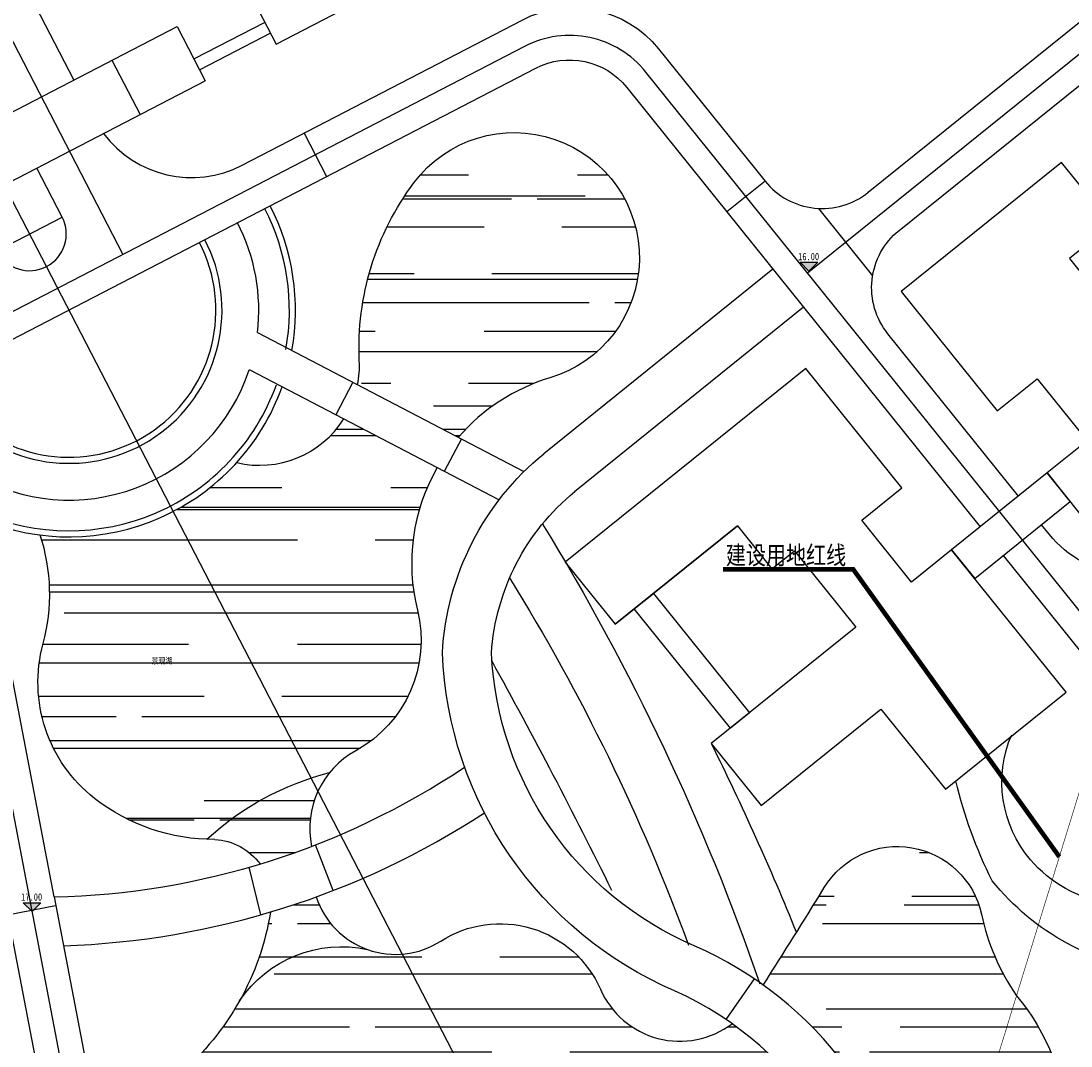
# Model space of a CAD drawing. Extents: x 38389316 to 38392219, y 2477539 to 2480586.
# Tile 28 of 43: x 38389714 to 38389886, y 2479959 to 2480126. Entities that reach past the tile are written whole.
import ezdxf
from ezdxf.enums import TextEntityAlignment as Align

# ---------------------------------------------------------------- set-up
doc = ezdxf.new("R2010")
doc.units = 0
doc.header["$LTSCALE"] = 1000
doc.header["$MEASUREMENT"] = 0
for name, pattern in [('CENTER2', [1.125, 0.75, -0.125, 0.125, -0.125]), ('DASH', [0.35, 0.25, -0.1]), ('PHANTOM2', [1.25, 0.625, -0.125, 0.125, -0.125, 0.125, -0.125])]:
    doc.linetypes.add(name, pattern=pattern)
doc.layers.get('0').update_dxf_attribs({"linetype": 'CONTINUOUS'})
for name, color, linetype in [('DIM_ELEV', 8, 'CONTINUOUS'), ('DIM_SYMB', 3, 'CONTINUOUS'), ('u-road', 4, 'CONTINUOUS'), ('建筑轮廓', 2, 'CONTINUOUS'), ('文字', 7, 'CONTINUOUS'), ('用地界线', 8, 'CONTINUOUS'), ('路中线', 7, 'CENTER2'), ('道路', 33, 'CONTINUOUS')]:
    doc.layers.add(name, color=color, linetype=linetype)
doc.styles.add('-宋体', font='txt', dxfattribs={"width": 0.8})
doc.styles.add('中等线体', font='txt', dxfattribs={"width": 0.8})
doc.styles.add('宋体', font='txt', dxfattribs={"width": 0.8, "height": 8})
pattern_1 = [(0, (38392595.52, 2482422.002), (27.94, 12.7), [190.5, -25.4, 63.5, -12.7]), (0, (38392612.41, 2482428.352), (-12.7, 16.891), [38.1, -4.191, 76.2, -9.525]), (0, (38392601.8696, 2482432.797), (66.04, 8.509), [101.6, -17.78, 50.8, -12.7])]

# ---------------------------------------------------------------- blocks, each defined once
blk = doc.blocks.new('hyvahavb')
at = {"layer": 'DIM_ELEV'}
blk.add_hatch(color=8, dxfattribs=at).paths.add_polyline_path([(-173.2, -4360.8), (-182.2, -4351.8), (-164.2, -4351.8)])
at = {"layer": 'DIM_ELEV', "color": 8}
for p, q in [((-173.2, -4360.8), (-182.2, -4351.8)), ((-182.2, -4351.8), (-164.2, -4351.8)), ((-173.2, -4360.8), (-164.2, -4351.8))]:
    blk.add_line(p, q, dxfattribs=at)
blk = doc.blocks.new('202210211F')
at = {"layer": '道路'}
h = blk.add_hatch(dxfattribs=at)
h.set_pattern_fill('AR-RROOF', color=8, scale=10, style=0)
h.set_pattern_definition(pattern_1)
h.paths.add_polyline_path([(38392140.3, 2482141.91, 1.383697), (38392118.09, 2482173.76, 0.198806), (38392109.58, 2482140.43), (38392125.36, 2482132.21, -0.143772)])
h = blk.add_hatch(dxfattribs=at)
h.set_pattern_fill('AR-RROOF', color=8, scale=10, style=0)
h.set_pattern_definition(pattern_1)
h.paths.add_polyline_path([(38392118.65, 2482103.99, -0.192703), (38392121.87, 2482127.27), (38392106.64, 2482135.2, -0.319162), (38392089.13, 2482128.08, -0.244672), (38392057.07, 2482116.26, -0.146482), (38392057.53, 2482098.55, 0.301899), (38392065.94, 2482073.27, 0.16141), (38392084.67, 2482066.59, -0.248033), (38392092.96, 2482062.58, 0.017651), (38392101.37, 2482065.45, -0.32864), (38392108.6, 2482081.06, 0.340413)])
h = blk.add_hatch(dxfattribs=at)
h.set_pattern_fill('AR-RROOF', color=8, scale=10, style=0)
h.set_pattern_definition(pattern_1)
h.paths.add_polyline_path([(38392216.49, 2482041.07, -0.097394), (38392210.77, 2482054.36, 0.676508), (38392185.09, 2482058.73, -0.004342), (38392175.13, 2482042.81, -0.065377), (38392186.89, 2482031.82, -0.515756), (38392208.38, 2482010.49, 0.67978), (38392220.98, 2482002.94, -0.416345), (38392234.16, 2482001.73), (38392236.76, 2481998.49), (38392239.88, 2482001), (38392236.7, 2482004.95, 0.102875), (38392232.51, 2482008, -0.291825), (38392224.64, 2482019.71, 0.171739)])
h = blk.add_hatch(dxfattribs=at)
h.set_pattern_fill('AR-RROOF', color=8, scale=10, style=0)
h.set_pattern_definition(pattern_1)
h.paths.add_polyline_path([(38392177.82, 2482029.84, 0.045771), (38392170.04, 2482036.5, -0.483594), (38392148.55, 2482042.12, 0.46098), (38392122.46, 2482049.99, -0.232118), (38392110.53, 2482048.61, 0.308021), (38392089.61, 2482040.23, -0.088486), (38392079.87, 2482028.37, 0.626282), (38392087.32, 2481999.79, -0.280568), (38392109.61, 2481979.29, 0.347327), (38392128.72, 2481965.57), (38392125.09, 2481970.09), (38392135.21, 2481978.24), (38392131.45, 2481982.91), (38392155.37, 2482002.16), (38392159.13, 2481997.49), (38392169.25, 2482005.64, -0.247319), (38392167.21, 2482017.67, -0.207053)])
h.paths.add_polyline_path([(38392102.14, 2482057.2, -0.014725), (38392094.65, 2482054.73, -0.088486), (38392089.61, 2482040.23, -0.308021), (38392110.53, 2482048.61, -0.232118)])
at = {"layer": 'DIM_SYMB', "color": 0, "const_width": 0.75, "flags": 128}
blk.add_lwpolyline([(38392223.49, 2482063.75), (38392189.82, 2482110.67), (38392168.54, 2482110.67)], dxfattribs=at)
at = {"layer": 'u-road', "color": 8}
blk.add_line((38392062.55, 2482190.55), (38392054.36, 2482206.36), dxfattribs=at)
at = {"layer": 'u-road', "color": 8, "flags": 128}
for points in [[(38392067.38, 2482181.78, 0.365977), (38392090.03, 2482176.62), (38392135.75, 2482200.3, -0.356792), (38392158.05, 2482195.61), (38392175.42, 2482174.03, 0.414214), (38392192.29, 2482172.21), (38392241.83, 2482212.09, -0.414212), (38392267.14, 2482209.36), (38392303.51, 2482164.18)], [(38392195.49, 2482149.11), (38392195.49, 2482149.11, -0.414214), (38392197.31, 2482165.98), (38392245.29, 2482204.61, -0.414212), (38392262.16, 2482202.79), (38392292.26, 2482165.4, -0.414214), (38392290.44, 2482148.53), (38392283.59, 2482143.01)], [(38392059.31, 2482057.19), (38392044.51, 2482134.37, -0.332041), (38392050.78, 2482147.29), (38392137.98, 2482192.45, -0.356792), (38392152.85, 2482189.32), (38392210.58, 2482117.61)], [(38392277.04, 2482137.74), (38392247.13, 2482113.66, -0.414215), (38392221.83, 2482116.39), (38392220.57, 2482117.95)], [(38392036.38, 2482134.33), (38392072.44, 2481946.25, -0.414214), (38392062.91, 2481932.2), (38392035.41, 2481926.93, 0.414214), (38391997.31, 2481870.75), (38392007.27, 2481818.8)], [(38392059.31, 2482057.19), (38392080.29, 2481947.75, 0.414214), (38392094.34, 2481938.23), (38392102.29, 2481939.75), (38392102.29, 2481939.75), (38392102.29, 2481939.75)]]:
    blk.add_lwpolyline(points, format="xyb", dxfattribs=at)
for points in [[(38392100.15, 2482181.86), (38392103.83, 2482174.76)], [(38392060.64, 2482168.16), (38392056.5, 2482176.15)], [(38392175.42, 2482174.03), (38392169.19, 2482169.02)], [(38392184.14, 2482169.57), (38392192.99, 2482158.58)], [(38392049.98, 2482162.64), (38392060.64, 2482168.16)], [(38392216.81, 2482122.62), (38392195.49, 2482149.11)], [(38392214.34, 2482112.93), (38392231.92, 2482091.09)], [(38392051.72, 2482054.28), (38392059.58, 2482055.79)]]:
    blk.add_lwpolyline(points, dxfattribs=at)
at = {"layer": 'u-road', "color": 8}
blk.add_arc((38392055.31, 2482165.4), 6, 207.3804, 27.3804, dxfattribs=at)
at = {"layer": '建筑轮廓', "color": 8, "flags": 128}
for points in [[(38392126.17, 2482246.02), (38392081.77, 2482223.02), (38392095.57, 2482196.38), (38392139.97, 2482219.38), (38392126.17, 2482246.02)], [(38392197.65, 2482155.99), (38392213.33, 2482136.51), (38392219.87, 2482141.78), (38392228.02, 2482131.65), (38392221.48, 2482126.39), (38392229.63, 2482116.26), (38392255.81, 2482137.33), (38392252.76, 2482141.11), (38392259.31, 2482146.38), (38392262.35, 2482142.6), (38392288.52, 2482163.67), (38392272.84, 2482183.14), (38392266.3, 2482177.87), (38392258.15, 2482188), (38392264.69, 2482193.27), (38392256.54, 2482203.39), (38392230.37, 2482182.32), (38392233.41, 2482178.55), (38392226.87, 2482173.28), (38392223.82, 2482177.06)], [(38392225.12, 2482161.41), (38392230.77, 2482154.4), (38392227.1, 2482151.45), (38392237.14, 2482138.99), (38392261.05, 2482158.24), (38392255.41, 2482165.25), (38392259.07, 2482168.2), (38392249.04, 2482180.66)], [(38392221.48, 2482126.39), (38392205.9, 2482113.84), (38392209.67, 2482109.17), (38392225.24, 2482121.71)], [(38392169.76, 2482084.75), (38392154.08, 2482104.22), (38392157.2, 2482106.73), (38392172.88, 2482087.26)]]:
    blk.add_lwpolyline(points, close=True, dxfattribs=at)
for points in [[(38392022.59, 2482169.85), (38392079.42, 2482199.28)], [(38392079.42, 2482199.28), (38392084.02, 2482190.4)], [(38392027.19, 2482160.97), (38392084.02, 2482190.4)], [(38392197.75, 2482123.97), (38392182.07, 2482143.44), (38392142.81, 2482111.84), (38392150.97, 2482101.71), (38392170.91, 2482117.77), (38392176.55, 2482110.76), (38392180.21, 2482113.7), (38392190.25, 2482101.24), (38392166.64, 2482082.24), (38392174.8, 2482072.11), (38392194.35, 2482087.85), (38392204.88, 2482074.77), (38392224.59, 2482090.63), (38392205.9, 2482113.84), (38392199.36, 2482108.58), (38392191.21, 2482118.7), (38392197.75, 2482123.97)]]:
    blk.add_lwpolyline(points, dxfattribs=at)
at = {"layer": '建筑轮廓', "color": 8, "linetype": 'DASH', "ltscale": 3, "flags": 128}
blk.add_lwpolyline([(38392068.77, 2482193.76), (38392073.37, 2482184.88)], dxfattribs=at)
at = {"layer": '用地界线', "color": 10, "linetype": 'PHANTOM2', "ltscale": 0.01, "const_width": 0.1, "flags": 128}
blk.add_lwpolyline([(38392235.26, 2482101.89), (38392270.9, 2482137.54), (38392306.54, 2482173.18), (38392373.95, 2482086.4), (38392424.95, 2482025.04), (38392448.56, 2481995.71), (38392438.61, 2481909.05), (38392429.45, 2481829.31), (38392429.01, 2481827.02), (38392427.12, 2481819.84), (38392426.6, 2481818.27), (38392426.26, 2481817.21), (38392425.43, 2481814.9), (38392423.82, 2481810.98), (38392421.79, 2481806.57), (38392418.72, 2481801.02), (38392414.83, 2481794.99), (38392410.53, 2481789.42), (38392405.59, 2481783.99), (38392398.87, 2481777.91), (38392396.95, 2481776.5), (38392345.95, 2481747.45), (38392111.41, 2481613.84), (38392109.01, 2481614.47), (38392106.98, 2481614.07), (38392098.15, 2481630.51), (38392116.12, 2481640.75), (38392101.21, 2481666.92), (38392135.86, 2481778.66), (38392136.38, 2481780.34), (38392181.47, 2481804.15), (38392192.72, 2481840.56), (38392168.94, 2481885.6), (38392177.65, 2481913.84), (38392177.59, 2481914.99), (38392183.13, 2481932.94), (38392184.52, 2481931.77), (38392189.13, 2481946.8), (38392199.95, 2481981.77), (38392198.7, 2481982.12), (38392198.34, 2481982.25), (38392199.41, 2481985.72), (38392202.06, 2481994.32)], close=True, dxfattribs=at)
at = {"layer": '路中线', "color": 8, "ltscale": 20, "flags": 128}
blk.add_lwpolyline([(38392208.56, 2481869.49), (38392023.57, 2482226.67)], dxfattribs=at)
at = {"layer": '路中线', "color": 8, "linetype": 'DASH', "ltscale": 4, "flags": 128}
for points in [[(38392044.84, 2482211.7), (38392070.56, 2482162.03)], [(38392246.3, 2482079.61), (38392155.96, 2482191.82)]]:
    blk.add_lwpolyline(points, dxfattribs=at)
for points in [[(38392182.34, 2482159.06), (38392242.78, 2482207.72, -0.414212), (38392265.28, 2482205.3, -0.414212)], [(38392155.96, 2482191.82, 0.356792), (38392136.14, 2482196), (38392048.94, 2482150.84, 0.332041), (38392040.59, 2482133.62), (38392079.38, 2481931.29)]]:
    blk.add_lwpolyline(points, format="xyb", dxfattribs=at)
at = {"layer": '道路', "color": 8, "flags": 128}
for points in [[(38392093.73, 2482199.93), (38392082.18, 2482193.96)], [(38392094.65, 2482198.16), (38392083.1, 2482192.18)], [(38392176.71, 2482159.67), (38392139.28, 2482129.53)], [(38392181.73, 2482153.44), (38392144.32, 2482123.32)], [(38392092.53, 2482149.32), (38392136.06, 2482126.64)], [(38392091.19, 2482143.25), (38392131.98, 2482122)], [(38392108.09, 2482141.21), (38392105.32, 2482135.89)], [(38392125.83, 2482131.97), (38392123.05, 2482126.65)], [(38392170.91, 2482117.77), (38392150.97, 2482101.71)], [(38392101.95, 2482065.76), (38392104.82, 2482058.29)], [(38392091.15, 2482062.04), (38392093.04, 2482054.26)], [(38392173.67, 2482043.84), (38392169.02, 2482037.22)]]:
    blk.add_lwpolyline(points, dxfattribs=at)
for points in [[(38392108.88, 2482140.8, 0.060458), (38392109.17, 2482144.72, -0.17404), (38392118.09, 2482173.76, -1.383697), (38392140.3, 2482141.91, 0.143772), (38392125.36, 2482132.21)], [(38392089.13, 2482128.08, 0.319162), (38392106.64, 2482135.2)], [(38392193.66, 2481989.34, 0.301817), (38392160.65, 2482041.89, -0.289076), (38392122.74, 2482097.06, -0.210276), (38392139.28, 2482129.53, -0.160334)], [(38392121.87, 2482127.27, 0.192703), (38392118.65, 2482103.99, -0.340413), (38392108.6, 2482081.06, 0.32864), (38392101.37, 2482065.45)], [(38392200.53, 2481999.81, 0.266714), (38392163.83, 2482049.23, -0.287249), (38392130.75, 2482096.99, -0.207631), (38392144.34, 2482123.34)], [(38392139.07, 2482118.06, -0.05508), (38392174.58, 2482043.02, -0.050262)], [(38392085.55, 2482066.58, -0.16856), (38392065.94, 2482073.27, -0.301899), (38392057.53, 2482098.55, 0.146482), (38392057.07, 2482116.26, 0.146482)], [(38392133.71, 2482109.25, -0.050768), (38392162.92, 2482049.35, -1.022505)], [(38392130.79, 2482095.71, -0.011618), (38392150.36, 2482058.32, 11.877501)], [(38392231.47, 2482056.17, -0.180528), (38392218.76, 2482063.28, -0.285009), (38392215.71, 2482083.68, 21.265174)], [(38392166.64, 2482082.24, -0.01913), (38392180.55, 2482051.4, -0.01913)], [(38392059.31, 2482057.19, 0.142508), (38392126.37, 2482078.38, 0.142508)], [(38392084.29, 2482066.6, -0.125622), (38392104.32, 2482077.48, 0.185823)], [(38392240.18, 2482044.96, -0.203492), (38392212.53, 2482059.84, -0.057725), (38392206.57, 2482076.12, 0.018207)], [(38392060.84, 2482049.23, 0.137172), (38392129.59, 2482070.92, 0.137172)], [(38392085.55, 2482066.58, -0.224462), (38392092.96, 2482062.58, -0.224462)], [(38392175.13, 2482042.81, 0.004342), (38392185.09, 2482058.73, -0.676508), (38392210.77, 2482054.36, 0.097394), (38392216.49, 2482041.07, -0.089344), (38392216.49, 2482041.07, -0.089344)], [(38392102.14, 2482057.2, 0.490672), (38392122.46, 2482049.99, -0.46098), (38392148.55, 2482042.12, 0.483594), (38392170.04, 2482036.5, 0.483594)], [(38392094.65, 2482054.73, -0.178368), (38392079.87, 2482028.37, 0.626282), (38392087.32, 2481999.79, -0.280568), (38392109.61, 2481979.29, 0.347327), (38392128.72, 2481965.57, 0.347327)], [(38392089.61, 2482040.23, -0.308021), (38392110.53, 2482048.61, -119.352927)], [(38392216.49, 2482041.07, -0.171739), (38392224.64, 2482019.71, 0.291825), (38392232.51, 2482008, -0.102875), (38392236.7, 2482004.95, 0.129977)]]:
    blk.add_lwpolyline(points, format="xyb", dxfattribs=at)
at = {"layer": '道路', "color": 8}
for radius, start, end in [(36, 349.7585, 27.3804), (37, 349.7585, 27.3804), (31, 353.2433, 27.3804), (24, 223.3743, 27.3804), (25, 226.1258, 27.3804), (31, 239.641, 341.7425), (36, 246.2882, 340.2302), (37, 247.3484, 340.2302)]:
    blk.add_arc((38392061.75, 2482152.96), radius, start, end, dxfattribs=at)
at = {"layer": 'DIM_ELEV', "color": 8, "xscale": 0.16, "yscale": 0.16, "zscale": 0.16}
for p in [(38392210.31, 2482857.06), (38392083.43, 2482752.54)]:
    blk.add_blockref('hyvahavb', p, dxfattribs=at)
at = {"layer": 'DIM_ELEV', "color": 8, "style": '-宋体', "width": 0.8}
for s, p in [('16.00', (38392180.83, 2482161.11)), ('17.00', (38392053.95, 2482056.59))]:
    blk.add_text(s, height=1.2, dxfattribs=at).set_placement(p)
at = {"layer": 'DIM_SYMB', "color": 0, "style": '宋体', "width": 0.8}
blk.add_text('建设用地红线', height=3, rotation=360, dxfattribs=at).set_placement((38392178.85, 2482111.47, 6.13), align=Align.CENTER)
at = {"layer": '文字', "color": 8, "style": '中等线体', "width": 0.8}
blk.add_text('景观湖', height=1, rotation=360, dxfattribs=at).set_placement((38392075.24, 2482095.24))

msp = doc.modelspace()

# ---------------------------------------------------------------- block references
msp.add_blockref('202210211F', (-2339.44, -2073.7))

doc.saveas('drawing.dxf')
